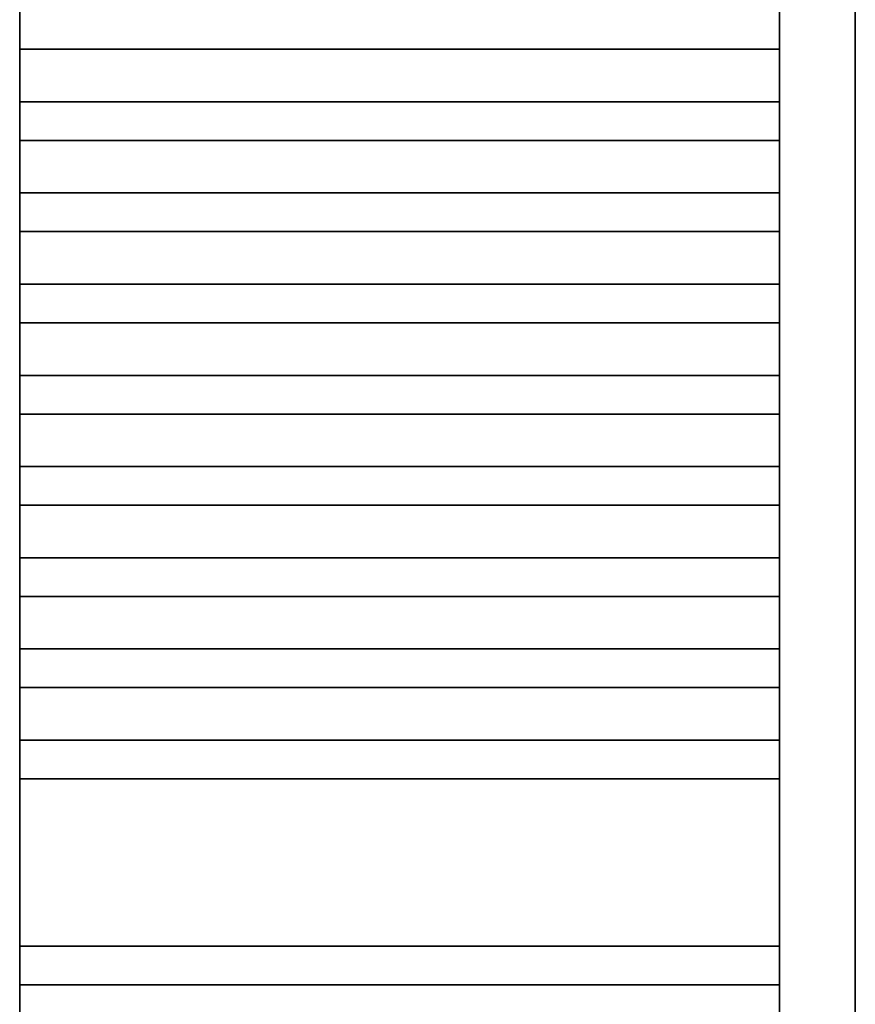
# Model space of a CAD drawing. Header units: millimetres. Extents: x 14365 to 105143, y -126377 to -22383.
# Tile 161 of 191: x 78827 to 79377, y -125736 to -125088. Entities that reach past the tile are written whole.
import ezdxf

# ---------------------------------------------------------------- set-up
doc = ezdxf.new("R2010")
doc.units = ezdxf.units.MM
doc.layers.add('UT_ZAŘÍZENÍ - OT', color=3, linetype='Continuous', lineweight=35)

msp = doc.modelspace()

# ---------------------------------------------------------------- linework, layer by layer
at = {"layer": 'UT_ZAŘÍZENÍ - OT', "linetype": 'Continuous'}
for p, q in [((78827.03, -126153.57), (78827.03, -124333.57)), ((79327.03, -124333.57), (79327.03, -126153.57)), ((79377.03, -126153.57), (79377.03, -124333.57)), ((78827.03, -125107.84), (79327.03, -125107.84)), ((78827.03, -125107.84), (79327.03, -125107.84)), ((78827.03, -125107.84), (79327.03, -125107.84)), ((78827.03, -125107.84), (79327.03, -125107.84)), ((78827.03, -125107.84), (79327.03, -125107.84)), ((78827.03, -125107.84), (79327.03, -125107.84)), ((78827.03, -125107.84), (79327.03, -125107.84)), ((78827.03, -125107.84), (79327.03, -125107.84)), ((78827.03, -125107.84), (79327.03, -125107.84)), ((78827.03, -125107.84), (79327.03, -125107.84)), ((78827.03, -125107.84), (79327.03, -125107.84)), ((78827.03, -125107.84), (79327.03, -125107.84)), ((78827.03, -125107.84), (79327.03, -125107.84)), ((78827.03, -125107.84), (79327.03, -125107.84)), ((78827.03, -125107.84), (79327.03, -125107.84)), ((78827.03, -125107.84), (79327.03, -125107.84)), ((78827.03, -125107.84), (79327.03, -125107.84)), ((78827.03, -125107.84), (79327.03, -125107.84)), ((78827.03, -125107.84), (79327.03, -125107.84)), ((78827.03, -125107.84), (79327.03, -125107.84)), ((78827.03, -125107.84), (79327.03, -125107.84)), ((78827.03, -125107.84), (79327.03, -125107.84)), ((78827.03, -125107.84), (79327.03, -125107.84)), ((78827.03, -125107.84), (79327.03, -125107.84)), ((78827.03, -125107.84), (79327.03, -125107.84)), ((78827.03, -125107.84), (79327.03, -125107.84)), ((78827.03, -125107.84), (79327.03, -125107.84)), ((78827.03, -125107.84), (79327.03, -125107.84)), ((78827.03, -125107.84), (79327.03, -125107.84)), ((78827.03, -125107.84), (79327.03, -125107.84)), ((78827.03, -125107.84), (79327.03, -125107.84)), ((78827.03, -125107.84), (79327.03, -125107.84)), ((78827.03, -125107.84), (79327.03, -125107.84)), ((78827.03, -125107.84), (79327.03, -125107.84)), ((78827.03, -125142.39), (79327.03, -125142.39)), ((78827.03, -125142.39), (79327.03, -125142.39)), ((78827.03, -125142.39), (79327.03, -125142.39)), ((78827.03, -125142.39), (79327.03, -125142.39)), ((78827.03, -125142.39), (79327.03, -125142.39)), ((78827.03, -125142.39), (79327.03, -125142.39)), ((78827.03, -125142.39), (79327.03, -125142.39)), ((78827.03, -125142.39), (79327.03, -125142.39)), ((78827.03, -125142.39), (79327.03, -125142.39)), ((78827.03, -125142.39), (79327.03, -125142.39)), ((78827.03, -125142.39), (79327.03, -125142.39)), ((78827.03, -125142.39), (79327.03, -125142.39)), ((78827.03, -125142.39), (79327.03, -125142.39)), ((78827.03, -125142.39), (79327.03, -125142.39)), ((78827.03, -125142.39), (79327.03, -125142.39)), ((78827.03, -125142.39), (79327.03, -125142.39)), ((78827.03, -125142.39), (79327.03, -125142.39)), ((78827.03, -125142.39), (79327.03, -125142.39)), ((78827.03, -125142.39), (79327.03, -125142.39)), ((78827.03, -125142.39), (79327.03, -125142.39)), ((78827.03, -125142.39), (79327.03, -125142.39)), ((78827.03, -125142.39), (79327.03, -125142.39)), ((78827.03, -125142.39), (79327.03, -125142.39)), ((78827.03, -125142.39), (79327.03, -125142.39)), ((78827.03, -125142.39), (79327.03, -125142.39)), ((78827.03, -125142.39), (79327.03, -125142.39)), ((78827.03, -125142.39), (79327.03, -125142.39)), ((78827.03, -125142.39), (79327.03, -125142.39)), ((78827.03, -125142.39), (79327.03, -125142.39)), ((78827.03, -125142.39), (79327.03, -125142.39)), ((78827.03, -125142.39), (79327.03, -125142.39)), ((78827.03, -125142.39), (79327.03, -125142.39)), ((78827.03, -125142.39), (79327.03, -125142.39)), ((78827.03, -125142.39), (79327.03, -125142.39)), ((78827.03, -125167.84), (79327.03, -125167.84)), ((78827.03, -125167.84), (79327.03, -125167.84)), ((78827.03, -125167.84), (79327.03, -125167.84)), ((78827.03, -125167.84), (79327.03, -125167.84)), ((78827.03, -125167.84), (79327.03, -125167.84)), ((78827.03, -125167.84), (79327.03, -125167.84)), ((78827.03, -125167.84), (79327.03, -125167.84)), ((78827.03, -125167.84), (79327.03, -125167.84)), ((78827.03, -125167.84), (79327.03, -125167.84)), ((78827.03, -125167.84), (79327.03, -125167.84)), ((78827.03, -125167.84), (79327.03, -125167.84)), ((78827.03, -125167.84), (79327.03, -125167.84)), ((78827.03, -125167.84), (79327.03, -125167.84)), ((78827.03, -125167.84), (79327.03, -125167.84)), ((78827.03, -125167.84), (79327.03, -125167.84)), ((78827.03, -125167.84), (79327.03, -125167.84)), ((78827.03, -125167.84), (79327.03, -125167.84)), ((78827.03, -125167.84), (79327.03, -125167.84)), ((78827.03, -125167.84), (79327.03, -125167.84)), ((78827.03, -125167.84), (79327.03, -125167.84)), ((78827.03, -125167.84), (79327.03, -125167.84)), ((78827.03, -125167.84), (79327.03, -125167.84)), ((78827.03, -125167.84), (79327.03, -125167.84)), ((78827.03, -125167.84), (79327.03, -125167.84)), ((78827.03, -125167.84), (79327.03, -125167.84)), ((78827.03, -125167.84), (79327.03, -125167.84)), ((78827.03, -125167.84), (79327.03, -125167.84)), ((78827.03, -125167.84), (79327.03, -125167.84)), ((78827.03, -125167.84), (79327.03, -125167.84)), ((78827.03, -125167.84), (79327.03, -125167.84)), ((78827.03, -125167.84), (79327.03, -125167.84)), ((78827.03, -125167.84), (79327.03, -125167.84)), ((78827.03, -125167.84), (79327.03, -125167.84)), ((78827.03, -125167.84), (79327.03, -125167.84)), ((78827.03, -125202.39), (79327.03, -125202.39)), ((78827.03, -125202.39), (79327.03, -125202.39)), ((78827.03, -125202.39), (79327.03, -125202.39)), ((78827.03, -125202.39), (79327.03, -125202.39)), ((78827.03, -125202.39), (79327.03, -125202.39)), ((78827.03, -125202.39), (79327.03, -125202.39)), ((78827.03, -125202.39), (79327.03, -125202.39)), ((78827.03, -125202.39), (79327.03, -125202.39)), ((78827.03, -125202.39), (79327.03, -125202.39)), ((78827.03, -125202.39), (79327.03, -125202.39)), ((78827.03, -125202.39), (79327.03, -125202.39)), ((78827.03, -125202.39), (79327.03, -125202.39)), ((78827.03, -125202.39), (79327.03, -125202.39)), ((78827.03, -125202.39), (79327.03, -125202.39)), ((78827.03, -125202.39), (79327.03, -125202.39)), ((78827.03, -125202.39), (79327.03, -125202.39)), ((78827.03, -125202.39), (79327.03, -125202.39)), ((78827.03, -125202.39), (79327.03, -125202.39)), ((78827.03, -125202.39), (79327.03, -125202.39)), ((78827.03, -125202.39), (79327.03, -125202.39)), ((78827.03, -125202.39), (79327.03, -125202.39)), ((78827.03, -125202.39), (79327.03, -125202.39)), ((78827.03, -125202.39), (79327.03, -125202.39)), ((78827.03, -125202.39), (79327.03, -125202.39)), ((78827.03, -125202.39), (79327.03, -125202.39)), ((78827.03, -125202.39), (79327.03, -125202.39)), ((78827.03, -125202.39), (79327.03, -125202.39)), ((78827.03, -125202.39), (79327.03, -125202.39)), ((78827.03, -125202.39), (79327.03, -125202.39)), ((78827.03, -125202.39), (79327.03, -125202.39)), ((78827.03, -125202.39), (79327.03, -125202.39)), ((78827.03, -125202.39), (79327.03, -125202.39)), ((78827.03, -125202.39), (79327.03, -125202.39)), ((78827.03, -125202.39), (79327.03, -125202.39)), ((78827.03, -125227.84), (79327.03, -125227.84)), ((78827.03, -125227.84), (79327.03, -125227.84)), ((78827.03, -125227.84), (79327.03, -125227.84)), ((78827.03, -125227.84), (79327.03, -125227.84)), ((78827.03, -125227.84), (79327.03, -125227.84)), ((78827.03, -125227.84), (79327.03, -125227.84)), ((78827.03, -125227.84), (79327.03, -125227.84)), ((78827.03, -125227.84), (79327.03, -125227.84)), ((78827.03, -125227.84), (79327.03, -125227.84)), ((78827.03, -125227.84), (79327.03, -125227.84)), ((78827.03, -125227.84), (79327.03, -125227.84)), ((78827.03, -125227.84), (79327.03, -125227.84)), ((78827.03, -125227.84), (79327.03, -125227.84)), ((78827.03, -125227.84), (79327.03, -125227.84)), ((78827.03, -125227.84), (79327.03, -125227.84)), ((78827.03, -125227.84), (79327.03, -125227.84)), ((78827.03, -125227.84), (79327.03, -125227.84)), ((78827.03, -125227.84), (79327.03, -125227.84)), ((78827.03, -125227.84), (79327.03, -125227.84)), ((78827.03, -125227.84), (79327.03, -125227.84)), ((78827.03, -125227.84), (79327.03, -125227.84)), ((78827.03, -125227.84), (79327.03, -125227.84)), ((78827.03, -125227.84), (79327.03, -125227.84)), ((78827.03, -125227.84), (79327.03, -125227.84)), ((78827.03, -125227.84), (79327.03, -125227.84)), ((78827.03, -125227.84), (79327.03, -125227.84)), ((78827.03, -125227.84), (79327.03, -125227.84)), ((78827.03, -125227.84), (79327.03, -125227.84)), ((78827.03, -125227.84), (79327.03, -125227.84)), ((78827.03, -125227.84), (79327.03, -125227.84)), ((78827.03, -125227.84), (79327.03, -125227.84)), ((78827.03, -125227.84), (79327.03, -125227.84)), ((78827.03, -125227.84), (79327.03, -125227.84)), ((78827.03, -125227.84), (79327.03, -125227.84)), ((78827.03, -125262.39), (79327.03, -125262.39)), ((78827.03, -125262.39), (79327.03, -125262.39)), ((78827.03, -125262.39), (79327.03, -125262.39)), ((78827.03, -125262.39), (79327.03, -125262.39)), ((78827.03, -125262.39), (79327.03, -125262.39)), ((78827.03, -125262.39), (79327.03, -125262.39)), ((78827.03, -125262.39), (79327.03, -125262.39)), ((78827.03, -125262.39), (79327.03, -125262.39)), ((78827.03, -125262.39), (79327.03, -125262.39)), ((78827.03, -125262.39), (79327.03, -125262.39)), ((78827.03, -125262.39), (79327.03, -125262.39)), ((78827.03, -125262.39), (79327.03, -125262.39)), ((78827.03, -125262.39), (79327.03, -125262.39)), ((78827.03, -125262.39), (79327.03, -125262.39)), ((78827.03, -125262.39), (79327.03, -125262.39)), ((78827.03, -125262.39), (79327.03, -125262.39)), ((78827.03, -125262.39), (79327.03, -125262.39)), ((78827.03, -125262.39), (79327.03, -125262.39)), ((78827.03, -125262.39), (79327.03, -125262.39)), ((78827.03, -125262.39), (79327.03, -125262.39)), ((78827.03, -125262.39), (79327.03, -125262.39)), ((78827.03, -125262.39), (79327.03, -125262.39)), ((78827.03, -125262.39), (79327.03, -125262.39)), ((78827.03, -125262.39), (79327.03, -125262.39)), ((78827.03, -125262.39), (79327.03, -125262.39)), ((78827.03, -125262.39), (79327.03, -125262.39)), ((78827.03, -125262.39), (79327.03, -125262.39)), ((78827.03, -125262.39), (79327.03, -125262.39)), ((78827.03, -125262.39), (79327.03, -125262.39)), ((78827.03, -125262.39), (79327.03, -125262.39)), ((78827.03, -125262.39), (79327.03, -125262.39)), ((78827.03, -125262.39), (79327.03, -125262.39)), ((78827.03, -125262.39), (79327.03, -125262.39)), ((78827.03, -125262.39), (79327.03, -125262.39)), ((78827.03, -125287.84), (79327.03, -125287.84)), ((78827.03, -125287.84), (79327.03, -125287.84)), ((78827.03, -125287.84), (79327.03, -125287.84)), ((78827.03, -125287.84), (79327.03, -125287.84)), ((78827.03, -125287.84), (79327.03, -125287.84)), ((78827.03, -125287.84), (79327.03, -125287.84)), ((78827.03, -125287.84), (79327.03, -125287.84)), ((78827.03, -125287.84), (79327.03, -125287.84)), ((78827.03, -125287.84), (79327.03, -125287.84)), ((78827.03, -125287.84), (79327.03, -125287.84)), ((78827.03, -125287.84), (79327.03, -125287.84)), ((78827.03, -125287.84), (79327.03, -125287.84)), ((78827.03, -125287.84), (79327.03, -125287.84)), ((78827.03, -125287.84), (79327.03, -125287.84)), ((78827.03, -125287.84), (79327.03, -125287.84)), ((78827.03, -125287.84), (79327.03, -125287.84)), ((78827.03, -125287.84), (79327.03, -125287.84)), ((78827.03, -125287.84), (79327.03, -125287.84)), ((78827.03, -125287.84), (79327.03, -125287.84)), ((78827.03, -125287.84), (79327.03, -125287.84)), ((78827.03, -125287.84), (79327.03, -125287.84)), ((78827.03, -125287.84), (79327.03, -125287.84)), ((78827.03, -125287.84), (79327.03, -125287.84)), ((78827.03, -125287.84), (79327.03, -125287.84)), ((78827.03, -125287.84), (79327.03, -125287.84)), ((78827.03, -125287.84), (79327.03, -125287.84)), ((78827.03, -125287.84), (79327.03, -125287.84)), ((78827.03, -125287.84), (79327.03, -125287.84)), ((78827.03, -125287.84), (79327.03, -125287.84)), ((78827.03, -125287.84), (79327.03, -125287.84)), ((78827.03, -125287.84), (79327.03, -125287.84)), ((78827.03, -125287.84), (79327.03, -125287.84)), ((78827.03, -125287.84), (79327.03, -125287.84)), ((78827.03, -125287.84), (79327.03, -125287.84)), ((78827.03, -125322.39), (79327.03, -125322.39)), ((78827.03, -125322.39), (79327.03, -125322.39)), ((78827.03, -125322.39), (79327.03, -125322.39)), ((78827.03, -125322.39), (79327.03, -125322.39)), ((78827.03, -125322.39), (79327.03, -125322.39)), ((78827.03, -125322.39), (79327.03, -125322.39)), ((78827.03, -125322.39), (79327.03, -125322.39)), ((78827.03, -125322.39), (79327.03, -125322.39)), ((78827.03, -125322.39), (79327.03, -125322.39)), ((78827.03, -125322.39), (79327.03, -125322.39)), ((78827.03, -125322.39), (79327.03, -125322.39)), ((78827.03, -125322.39), (79327.03, -125322.39)), ((78827.03, -125322.39), (79327.03, -125322.39)), ((78827.03, -125322.39), (79327.03, -125322.39)), ((78827.03, -125322.39), (79327.03, -125322.39)), ((78827.03, -125322.39), (79327.03, -125322.39)), ((78827.03, -125322.39), (79327.03, -125322.39)), ((78827.03, -125322.39), (79327.03, -125322.39)), ((78827.03, -125322.39), (79327.03, -125322.39)), ((78827.03, -125322.39), (79327.03, -125322.39)), ((78827.03, -125322.39), (79327.03, -125322.39)), ((78827.03, -125322.39), (79327.03, -125322.39)), ((78827.03, -125322.39), (79327.03, -125322.39)), ((78827.03, -125322.39), (79327.03, -125322.39)), ((78827.03, -125322.39), (79327.03, -125322.39)), ((78827.03, -125322.39), (79327.03, -125322.39)), ((78827.03, -125322.39), (79327.03, -125322.39)), ((78827.03, -125322.39), (79327.03, -125322.39)), ((78827.03, -125322.39), (79327.03, -125322.39)), ((78827.03, -125322.39), (79327.03, -125322.39)), ((78827.03, -125322.39), (79327.03, -125322.39)), ((78827.03, -125322.39), (79327.03, -125322.39)), ((78827.03, -125322.39), (79327.03, -125322.39)), ((78827.03, -125322.39), (79327.03, -125322.39)), ((78827.03, -125347.84), (79327.03, -125347.84)), ((78827.03, -125347.84), (79327.03, -125347.84)), ((78827.03, -125347.84), (79327.03, -125347.84)), ((78827.03, -125347.84), (79327.03, -125347.84)), ((78827.03, -125347.84), (79327.03, -125347.84)), ((78827.03, -125347.84), (79327.03, -125347.84)), ((78827.03, -125347.84), (79327.03, -125347.84)), ((78827.03, -125347.84), (79327.03, -125347.84)), ((78827.03, -125347.84), (79327.03, -125347.84)), ((78827.03, -125347.84), (79327.03, -125347.84)), ((78827.03, -125347.84), (79327.03, -125347.84)), ((78827.03, -125347.84), (79327.03, -125347.84)), ((78827.03, -125347.84), (79327.03, -125347.84)), ((78827.03, -125347.84), (79327.03, -125347.84)), ((78827.03, -125347.84), (79327.03, -125347.84)), ((78827.03, -125347.84), (79327.03, -125347.84)), ((78827.03, -125347.84), (79327.03, -125347.84)), ((78827.03, -125347.84), (79327.03, -125347.84)), ((78827.03, -125347.84), (79327.03, -125347.84)), ((78827.03, -125347.84), (79327.03, -125347.84)), ((78827.03, -125347.84), (79327.03, -125347.84)), ((78827.03, -125347.84), (79327.03, -125347.84)), ((78827.03, -125347.84), (79327.03, -125347.84)), ((78827.03, -125347.84), (79327.03, -125347.84)), ((78827.03, -125347.84), (79327.03, -125347.84)), ((78827.03, -125347.84), (79327.03, -125347.84)), ((78827.03, -125347.84), (79327.03, -125347.84)), ((78827.03, -125347.84), (79327.03, -125347.84)), ((78827.03, -125347.84), (79327.03, -125347.84)), ((78827.03, -125347.84), (79327.03, -125347.84)), ((78827.03, -125347.84), (79327.03, -125347.84)), ((78827.03, -125347.84), (79327.03, -125347.84)), ((78827.03, -125347.84), (79327.03, -125347.84)), ((78827.03, -125347.84), (79327.03, -125347.84)), ((78827.03, -125382.39), (79327.03, -125382.39)), ((78827.03, -125382.39), (79327.03, -125382.39)), ((78827.03, -125382.39), (79327.03, -125382.39)), ((78827.03, -125382.39), (79327.03, -125382.39)), ((78827.03, -125382.39), (79327.03, -125382.39)), ((78827.03, -125382.39), (79327.03, -125382.39)), ((78827.03, -125382.39), (79327.03, -125382.39)), ((78827.03, -125382.39), (79327.03, -125382.39)), ((78827.03, -125382.39), (79327.03, -125382.39)), ((78827.03, -125382.39), (79327.03, -125382.39)), ((78827.03, -125382.39), (79327.03, -125382.39)), ((78827.03, -125382.39), (79327.03, -125382.39)), ((78827.03, -125382.39), (79327.03, -125382.39)), ((78827.03, -125382.39), (79327.03, -125382.39)), ((78827.03, -125382.39), (79327.03, -125382.39)), ((78827.03, -125382.39), (79327.03, -125382.39)), ((78827.03, -125382.39), (79327.03, -125382.39)), ((78827.03, -125382.39), (79327.03, -125382.39)), ((78827.03, -125382.39), (79327.03, -125382.39)), ((78827.03, -125382.39), (79327.03, -125382.39)), ((78827.03, -125382.39), (79327.03, -125382.39)), ((78827.03, -125382.39), (79327.03, -125382.39)), ((78827.03, -125382.39), (79327.03, -125382.39)), ((78827.03, -125382.39), (79327.03, -125382.39)), ((78827.03, -125382.39), (79327.03, -125382.39)), ((78827.03, -125382.39), (79327.03, -125382.39)), ((78827.03, -125382.39), (79327.03, -125382.39)), ((78827.03, -125382.39), (79327.03, -125382.39)), ((78827.03, -125382.39), (79327.03, -125382.39)), ((78827.03, -125382.39), (79327.03, -125382.39)), ((78827.03, -125382.39), (79327.03, -125382.39)), ((78827.03, -125382.39), (79327.03, -125382.39)), ((78827.03, -125382.39), (79327.03, -125382.39)), ((78827.03, -125382.39), (79327.03, -125382.39)), ((78827.03, -125407.84), (79327.03, -125407.84)), ((78827.03, -125407.84), (79327.03, -125407.84)), ((78827.03, -125407.84), (79327.03, -125407.84)), ((78827.03, -125407.84), (79327.03, -125407.84)), ((78827.03, -125407.84), (79327.03, -125407.84)), ((78827.03, -125407.84), (79327.03, -125407.84)), ((78827.03, -125407.84), (79327.03, -125407.84)), ((78827.03, -125407.84), (79327.03, -125407.84)), ((78827.03, -125407.84), (79327.03, -125407.84)), ((78827.03, -125407.84), (79327.03, -125407.84)), ((78827.03, -125407.84), (79327.03, -125407.84)), ((78827.03, -125407.84), (79327.03, -125407.84)), ((78827.03, -125407.84), (79327.03, -125407.84)), ((78827.03, -125407.84), (79327.03, -125407.84)), ((78827.03, -125407.84), (79327.03, -125407.84)), ((78827.03, -125407.84), (79327.03, -125407.84)), ((78827.03, -125407.84), (79327.03, -125407.84)), ((78827.03, -125407.84), (79327.03, -125407.84)), ((78827.03, -125407.84), (79327.03, -125407.84)), ((78827.03, -125407.84), (79327.03, -125407.84)), ((78827.03, -125407.84), (79327.03, -125407.84)), ((78827.03, -125407.84), (79327.03, -125407.84)), ((78827.03, -125407.84), (79327.03, -125407.84)), ((78827.03, -125407.84), (79327.03, -125407.84)), ((78827.03, -125407.84), (79327.03, -125407.84)), ((78827.03, -125407.84), (79327.03, -125407.84)), ((78827.03, -125407.84), (79327.03, -125407.84)), ((78827.03, -125407.84), (79327.03, -125407.84)), ((78827.03, -125407.84), (79327.03, -125407.84)), ((78827.03, -125407.84), (79327.03, -125407.84)), ((78827.03, -125407.84), (79327.03, -125407.84)), ((78827.03, -125407.84), (79327.03, -125407.84)), ((78827.03, -125407.84), (79327.03, -125407.84)), ((78827.03, -125407.84), (79327.03, -125407.84)), ((78827.03, -125442.39), (79327.03, -125442.39)), ((78827.03, -125442.39), (79327.03, -125442.39)), ((78827.03, -125442.39), (79327.03, -125442.39)), ((78827.03, -125442.39), (79327.03, -125442.39)), ((78827.03, -125442.39), (79327.03, -125442.39)), ((78827.03, -125442.39), (79327.03, -125442.39)), ((78827.03, -125442.39), (79327.03, -125442.39)), ((78827.03, -125442.39), (79327.03, -125442.39)), ((78827.03, -125442.39), (79327.03, -125442.39)), ((78827.03, -125442.39), (79327.03, -125442.39)), ((78827.03, -125442.39), (79327.03, -125442.39)), ((78827.03, -125442.39), (79327.03, -125442.39)), ((78827.03, -125442.39), (79327.03, -125442.39)), ((78827.03, -125442.39), (79327.03, -125442.39)), ((78827.03, -125442.39), (79327.03, -125442.39)), ((78827.03, -125442.39), (79327.03, -125442.39)), ((78827.03, -125442.39), (79327.03, -125442.39)), ((78827.03, -125442.39), (79327.03, -125442.39)), ((78827.03, -125442.39), (79327.03, -125442.39)), ((78827.03, -125442.39), (79327.03, -125442.39)), ((78827.03, -125442.39), (79327.03, -125442.39)), ((78827.03, -125442.39), (79327.03, -125442.39)), ((78827.03, -125442.39), (79327.03, -125442.39)), ((78827.03, -125442.39), (79327.03, -125442.39)), ((78827.03, -125442.39), (79327.03, -125442.39)), ((78827.03, -125442.39), (79327.03, -125442.39)), ((78827.03, -125442.39), (79327.03, -125442.39)), ((78827.03, -125442.39), (79327.03, -125442.39)), ((78827.03, -125442.39), (79327.03, -125442.39)), ((78827.03, -125442.39), (79327.03, -125442.39)), ((78827.03, -125442.39), (79327.03, -125442.39)), ((78827.03, -125442.39), (79327.03, -125442.39)), ((78827.03, -125442.39), (79327.03, -125442.39)), ((78827.03, -125442.39), (79327.03, -125442.39)), ((78827.03, -125467.84), (79327.03, -125467.84)), ((78827.03, -125467.84), (79327.03, -125467.84)), ((78827.03, -125467.84), (79327.03, -125467.84)), ((78827.03, -125467.84), (79327.03, -125467.84)), ((78827.03, -125467.84), (79327.03, -125467.84)), ((78827.03, -125467.84), (79327.03, -125467.84)), ((78827.03, -125467.84), (79327.03, -125467.84)), ((78827.03, -125467.84), (79327.03, -125467.84)), ((78827.03, -125467.84), (79327.03, -125467.84)), ((78827.03, -125467.84), (79327.03, -125467.84)), ((78827.03, -125467.84), (79327.03, -125467.84)), ((78827.03, -125467.84), (79327.03, -125467.84)), ((78827.03, -125467.84), (79327.03, -125467.84)), ((78827.03, -125467.84), (79327.03, -125467.84)), ((78827.03, -125467.84), (79327.03, -125467.84)), ((78827.03, -125467.84), (79327.03, -125467.84)), ((78827.03, -125467.84), (79327.03, -125467.84)), ((78827.03, -125467.84), (79327.03, -125467.84)), ((78827.03, -125467.84), (79327.03, -125467.84)), ((78827.03, -125467.84), (79327.03, -125467.84)), ((78827.03, -125467.84), (79327.03, -125467.84)), ((78827.03, -125467.84), (79327.03, -125467.84)), ((78827.03, -125467.84), (79327.03, -125467.84)), ((78827.03, -125467.84), (79327.03, -125467.84)), ((78827.03, -125467.84), (79327.03, -125467.84)), ((78827.03, -125467.84), (79327.03, -125467.84)), ((78827.03, -125467.84), (79327.03, -125467.84)), ((78827.03, -125467.84), (79327.03, -125467.84)), ((78827.03, -125467.84), (79327.03, -125467.84)), ((78827.03, -125467.84), (79327.03, -125467.84)), ((78827.03, -125467.84), (79327.03, -125467.84)), ((78827.03, -125467.84), (79327.03, -125467.84)), ((78827.03, -125467.84), (79327.03, -125467.84)), ((78827.03, -125467.84), (79327.03, -125467.84)), ((78827.03, -125502.39), (79327.03, -125502.39)), ((78827.03, -125502.39), (79327.03, -125502.39)), ((78827.03, -125502.39), (79327.03, -125502.39)), ((78827.03, -125502.39), (79327.03, -125502.39)), ((78827.03, -125502.39), (79327.03, -125502.39)), ((78827.03, -125502.39), (79327.03, -125502.39)), ((78827.03, -125502.39), (79327.03, -125502.39)), ((78827.03, -125502.39), (79327.03, -125502.39)), ((78827.03, -125502.39), (79327.03, -125502.39)), ((78827.03, -125502.39), (79327.03, -125502.39)), ((78827.03, -125502.39), (79327.03, -125502.39)), ((78827.03, -125502.39), (79327.03, -125502.39)), ((78827.03, -125502.39), (79327.03, -125502.39)), ((78827.03, -125502.39), (79327.03, -125502.39)), ((78827.03, -125502.39), (79327.03, -125502.39)), ((78827.03, -125502.39), (79327.03, -125502.39)), ((78827.03, -125502.39), (79327.03, -125502.39)), ((78827.03, -125502.39), (79327.03, -125502.39)), ((78827.03, -125502.39), (79327.03, -125502.39)), ((78827.03, -125502.39), (79327.03, -125502.39)), ((78827.03, -125502.39), (79327.03, -125502.39)), ((78827.03, -125502.39), (79327.03, -125502.39)), ((78827.03, -125502.39), (79327.03, -125502.39)), ((78827.03, -125502.39), (79327.03, -125502.39)), ((78827.03, -125502.39), (79327.03, -125502.39)), ((78827.03, -125502.39), (79327.03, -125502.39)), ((78827.03, -125502.39), (79327.03, -125502.39)), ((78827.03, -125502.39), (79327.03, -125502.39)), ((78827.03, -125502.39), (79327.03, -125502.39)), ((78827.03, -125502.39), (79327.03, -125502.39)), ((78827.03, -125502.39), (79327.03, -125502.39)), ((78827.03, -125502.39), (79327.03, -125502.39)), ((78827.03, -125502.39), (79327.03, -125502.39)), ((78827.03, -125502.39), (79327.03, -125502.39)), ((78827.03, -125527.84), (79327.03, -125527.84)), ((78827.03, -125527.84), (79327.03, -125527.84)), ((78827.03, -125527.84), (79327.03, -125527.84)), ((78827.03, -125527.84), (79327.03, -125527.84)), ((78827.03, -125527.84), (79327.03, -125527.84)), ((78827.03, -125527.84), (79327.03, -125527.84)), ((78827.03, -125527.84), (79327.03, -125527.84)), ((78827.03, -125527.84), (79327.03, -125527.84)), ((78827.03, -125527.84), (79327.03, -125527.84)), ((78827.03, -125527.84), (79327.03, -125527.84)), ((78827.03, -125527.84), (79327.03, -125527.84)), ((78827.03, -125527.84), (79327.03, -125527.84)), ((78827.03, -125527.84), (79327.03, -125527.84)), ((78827.03, -125527.84), (79327.03, -125527.84)), ((78827.03, -125527.84), (79327.03, -125527.84)), ((78827.03, -125527.84), (79327.03, -125527.84)), ((78827.03, -125527.84), (79327.03, -125527.84)), ((78827.03, -125527.84), (79327.03, -125527.84)), ((78827.03, -125527.84), (79327.03, -125527.84)), ((78827.03, -125527.84), (79327.03, -125527.84)), ((78827.03, -125527.84), (79327.03, -125527.84)), ((78827.03, -125527.84), (79327.03, -125527.84)), ((78827.03, -125527.84), (79327.03, -125527.84)), ((78827.03, -125527.84), (79327.03, -125527.84)), ((78827.03, -125527.84), (79327.03, -125527.84)), ((78827.03, -125527.84), (79327.03, -125527.84)), ((78827.03, -125527.84), (79327.03, -125527.84)), ((78827.03, -125527.84), (79327.03, -125527.84)), ((78827.03, -125527.84), (79327.03, -125527.84)), ((78827.03, -125527.84), (79327.03, -125527.84)), ((78827.03, -125527.84), (79327.03, -125527.84)), ((78827.03, -125527.84), (79327.03, -125527.84)), ((78827.03, -125527.84), (79327.03, -125527.84)), ((78827.03, -125527.84), (79327.03, -125527.84)), ((78827.03, -125562.39), (79327.03, -125562.39)), ((78827.03, -125562.39), (79327.03, -125562.39)), ((78827.03, -125562.39), (79327.03, -125562.39)), ((78827.03, -125562.39), (79327.03, -125562.39)), ((78827.03, -125562.39), (79327.03, -125562.39)), ((78827.03, -125562.39), (79327.03, -125562.39)), ((78827.03, -125562.39), (79327.03, -125562.39)), ((78827.03, -125562.39), (79327.03, -125562.39)), ((78827.03, -125562.39), (79327.03, -125562.39)), ((78827.03, -125562.39), (79327.03, -125562.39)), ((78827.03, -125562.39), (79327.03, -125562.39)), ((78827.03, -125562.39), (79327.03, -125562.39)), ((78827.03, -125562.39), (79327.03, -125562.39)), ((78827.03, -125562.39), (79327.03, -125562.39)), ((78827.03, -125562.39), (79327.03, -125562.39)), ((78827.03, -125562.39), (79327.03, -125562.39)), ((78827.03, -125562.39), (79327.03, -125562.39)), ((78827.03, -125562.39), (79327.03, -125562.39)), ((78827.03, -125562.39), (79327.03, -125562.39)), ((78827.03, -125562.39), (79327.03, -125562.39)), ((78827.03, -125562.39), (79327.03, -125562.39)), ((78827.03, -125562.39), (79327.03, -125562.39)), ((78827.03, -125562.39), (79327.03, -125562.39)), ((78827.03, -125562.39), (79327.03, -125562.39)), ((78827.03, -125562.39), (79327.03, -125562.39)), ((78827.03, -125562.39), (79327.03, -125562.39)), ((78827.03, -125562.39), (79327.03, -125562.39)), ((78827.03, -125562.39), (79327.03, -125562.39)), ((78827.03, -125562.39), (79327.03, -125562.39)), ((78827.03, -125562.39), (79327.03, -125562.39)), ((78827.03, -125562.39), (79327.03, -125562.39)), ((78827.03, -125562.39), (79327.03, -125562.39)), ((78827.03, -125562.39), (79327.03, -125562.39)), ((78827.03, -125562.39), (79327.03, -125562.39)), ((78827.03, -125587.84), (79327.03, -125587.84)), ((78827.03, -125587.84), (79327.03, -125587.84)), ((78827.03, -125587.84), (79327.03, -125587.84)), ((78827.03, -125587.84), (79327.03, -125587.84)), ((78827.03, -125587.84), (79327.03, -125587.84)), ((78827.03, -125587.84), (79327.03, -125587.84)), ((78827.03, -125587.84), (79327.03, -125587.84)), ((78827.03, -125587.84), (79327.03, -125587.84)), ((78827.03, -125587.84), (79327.03, -125587.84)), ((78827.03, -125587.84), (79327.03, -125587.84)), ((78827.03, -125587.84), (79327.03, -125587.84)), ((78827.03, -125587.84), (79327.03, -125587.84)), ((78827.03, -125587.84), (79327.03, -125587.84)), ((78827.03, -125587.84), (79327.03, -125587.84)), ((78827.03, -125587.84), (79327.03, -125587.84)), ((78827.03, -125587.84), (79327.03, -125587.84)), ((78827.03, -125587.84), (79327.03, -125587.84)), ((78827.03, -125587.84), (79327.03, -125587.84)), ((78827.03, -125587.84), (79327.03, -125587.84)), ((78827.03, -125587.84), (79327.03, -125587.84)), ((78827.03, -125587.84), (79327.03, -125587.84)), ((78827.03, -125587.84), (79327.03, -125587.84)), ((78827.03, -125587.84), (79327.03, -125587.84)), ((78827.03, -125587.84), (79327.03, -125587.84)), ((78827.03, -125587.84), (79327.03, -125587.84)), ((78827.03, -125587.84), (79327.03, -125587.84)), ((78827.03, -125587.84), (79327.03, -125587.84)), ((78827.03, -125587.84), (79327.03, -125587.84)), ((78827.03, -125587.84), (79327.03, -125587.84)), ((78827.03, -125587.84), (79327.03, -125587.84)), ((78827.03, -125587.84), (79327.03, -125587.84)), ((78827.03, -125587.84), (79327.03, -125587.84)), ((78827.03, -125587.84), (79327.03, -125587.84)), ((78827.03, -125587.84), (79327.03, -125587.84)), ((78827.03, -125697.84), (79327.03, -125697.84)), ((78827.03, -125697.84), (79327.03, -125697.84)), ((78827.03, -125697.84), (79327.03, -125697.84)), ((78827.03, -125697.84), (79327.03, -125697.84)), ((78827.03, -125697.84), (79327.03, -125697.84)), ((78827.03, -125697.84), (79327.03, -125697.84)), ((78827.03, -125697.84), (79327.03, -125697.84)), ((78827.03, -125697.84), (79327.03, -125697.84)), ((78827.03, -125697.84), (79327.03, -125697.84)), ((78827.03, -125697.84), (79327.03, -125697.84)), ((78827.03, -125697.84), (79327.03, -125697.84)), ((78827.03, -125697.84), (79327.03, -125697.84)), ((78827.03, -125697.84), (79327.03, -125697.84)), ((78827.03, -125697.84), (79327.03, -125697.84)), ((78827.03, -125697.84), (79327.03, -125697.84)), ((78827.03, -125697.84), (79327.03, -125697.84)), ((78827.03, -125697.84), (79327.03, -125697.84)), ((78827.03, -125697.84), (79327.03, -125697.84)), ((78827.03, -125697.84), (79327.03, -125697.84)), ((78827.03, -125697.84), (79327.03, -125697.84)), ((78827.03, -125697.84), (79327.03, -125697.84)), ((78827.03, -125697.84), (79327.03, -125697.84)), ((78827.03, -125697.84), (79327.03, -125697.84)), ((78827.03, -125697.84), (79327.03, -125697.84)), ((78827.03, -125697.84), (79327.03, -125697.84)), ((78827.03, -125697.84), (79327.03, -125697.84)), ((78827.03, -125697.84), (79327.03, -125697.84)), ((78827.03, -125697.84), (79327.03, -125697.84)), ((78827.03, -125697.84), (79327.03, -125697.84)), ((78827.03, -125697.84), (79327.03, -125697.84)), ((78827.03, -125697.84), (79327.03, -125697.84)), ((78827.03, -125697.84), (79327.03, -125697.84)), ((78827.03, -125697.84), (79327.03, -125697.84)), ((78827.03, -125697.84), (79327.03, -125697.84)), ((78827.03, -125723.3), (79327.03, -125723.3)), ((78827.03, -125723.3), (79327.03, -125723.3)), ((78827.03, -125723.3), (79327.03, -125723.3)), ((78827.03, -125723.3), (79327.03, -125723.3)), ((78827.03, -125723.3), (79327.03, -125723.3)), ((78827.03, -125723.3), (79327.03, -125723.3)), ((78827.03, -125723.3), (79327.03, -125723.3)), ((78827.03, -125723.3), (79327.03, -125723.3)), ((78827.03, -125723.3), (79327.03, -125723.3)), ((78827.03, -125723.3), (79327.03, -125723.3)), ((78827.03, -125723.3), (79327.03, -125723.3)), ((78827.03, -125723.3), (79327.03, -125723.3)), ((78827.03, -125723.3), (79327.03, -125723.3)), ((78827.03, -125723.3), (79327.03, -125723.3)), ((78827.03, -125723.3), (79327.03, -125723.3)), ((78827.03, -125723.3), (79327.03, -125723.3)), ((78827.03, -125723.3), (79327.03, -125723.3)), ((78827.03, -125723.3), (79327.03, -125723.3)), ((78827.03, -125723.3), (79327.03, -125723.3)), ((78827.03, -125723.3), (79327.03, -125723.3)), ((78827.03, -125723.3), (79327.03, -125723.3)), ((78827.03, -125723.3), (79327.03, -125723.3)), ((78827.03, -125723.3), (79327.03, -125723.3)), ((78827.03, -125723.3), (79327.03, -125723.3)), ((78827.03, -125723.3), (79327.03, -125723.3)), ((78827.03, -125723.3), (79327.03, -125723.3)), ((78827.03, -125723.3), (79327.03, -125723.3)), ((78827.03, -125723.3), (79327.03, -125723.3)), ((78827.03, -125723.3), (79327.03, -125723.3)), ((78827.03, -125723.3), (79327.03, -125723.3)), ((78827.03, -125723.3), (79327.03, -125723.3)), ((78827.03, -125723.3), (79327.03, -125723.3)), ((78827.03, -125723.3), (79327.03, -125723.3)), ((78827.03, -125723.3), (79327.03, -125723.3))]:
    msp.add_line(p, q, dxfattribs=at)

doc.saveas('drawing.dxf')
